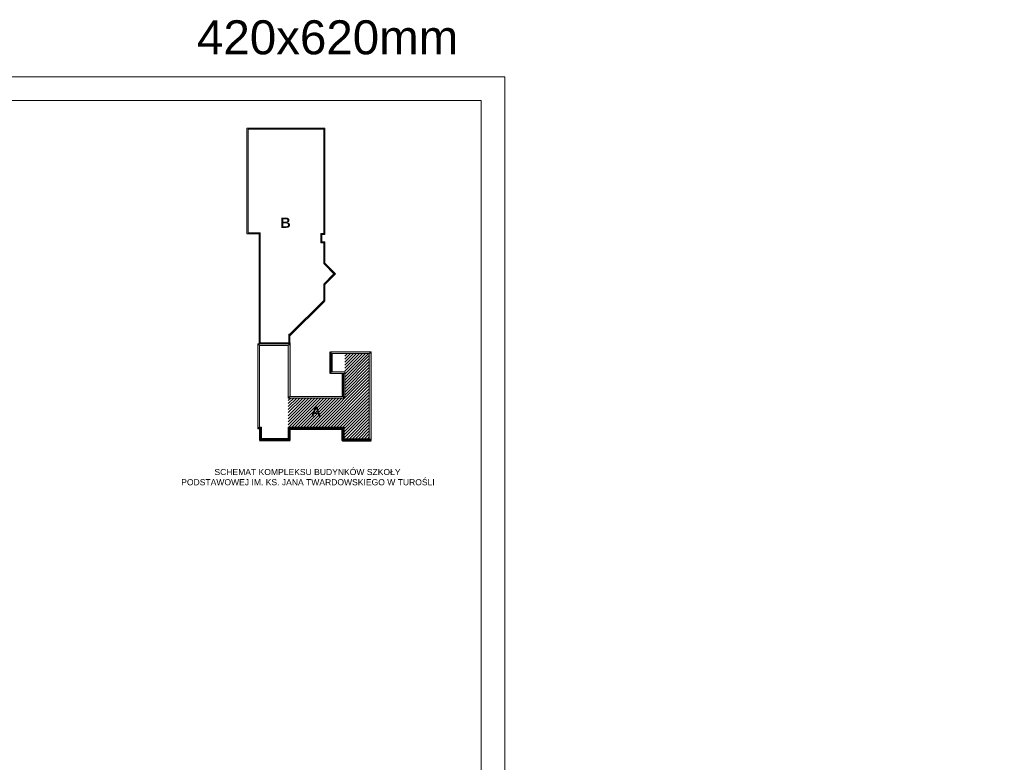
# Model space of a CAD drawing. Header units: millimetres. Extents: x -29624 to 9939, y -6894 to 6495.
# Tile 243 of 243: x 4964 to 7862, y -4710 to -2526. Entities that reach past the tile are written whole.
import ezdxf

# ---------------------------------------------------------------- set-up
doc = ezdxf.new("R2010")
doc.units = ezdxf.units.MM
doc.header["$MEASUREMENT"] = 0
doc.layers.add('A_opisy', color=81, linetype='Continuous', lineweight=13)
doc.layers.add('A_widokowe', color=160, linetype='Continuous', lineweight=18)
doc.layers.add('Konstrukcja - Ściany zew', color=7, linetype='Continuous')
doc.layers.add('Opisy - Teksty', color=7, linetype='Continuous')
doc.styles.get("Standard").update_dxf_attribs({"font": 'arial.ttf'})
doc.styles.add('STYL_AUTOMATYCZNY_1', font='arial.ttf')

# ---------------------------------------------------------------- blocks, each defined once
blk = doc.blocks.new('Ściana_78_1', base_point=(29954, 22165))
at = {"layer": 'Konstrukcja - Ściany zew', "linetype": 'Continuous', "lineweight": 0, "true_color": 0x000000}
for points in [[(29954, 22165), (30005, 22216), (29954, 22216)], [(29954, 22165), (30005, 22165), (30005, 22216)], [(30005, 20665), (30005, 22165), (29954, 22165), (29954, 20665)], [(30005, 20665), (29954, 20614), (30005, 20614)], [(29954, 20665), (29954, 20614), (30005, 20665)]]:
    blk.add_hatch(color=18, dxfattribs=at).paths.add_polyline_path(points)
at = {"layer": 'Konstrukcja - Ściany zew', "color": 7, "linetype": 'Continuous', "lineweight": 15, "flags": 128}
for points in [[(30005, 22216), (29954, 22216)], [(29954, 22165), (29954, 20614)], [(30005, 20665), (30005, 22216)], [(29954, 20614), (30005, 20614)]]:
    blk.add_lwpolyline(points, dxfattribs=at)
blk = doc.blocks.new('Ściana_79_1', base_point=(29954, 19431))
at = {"layer": 'Konstrukcja - Ściany zew', "linetype": 'Continuous', "lineweight": 0, "true_color": 0x000000}
for points in [[(29163, 19431), (29112, 19431), (29112, 19380)], [(29163, 19431), (29112, 19380), (29163, 19380)], [(29163, 19380), (29954, 19380), (29954, 19431), (29163, 19431)], [(30005, 19431), (29954, 19431), (30005, 19380)], [(29954, 19431), (29954, 19380), (30005, 19380)]]:
    blk.add_hatch(color=18, dxfattribs=at).paths.add_polyline_path(points)
at = {"layer": 'Konstrukcja - Ściany zew', "color": 7, "linetype": 'Continuous', "lineweight": 15, "flags": 128}
for points in [[(29112, 19380), (29112, 19431)], [(29954, 19431), (29163, 19431)], [(30005, 19380), (30005, 19431)], [(29112, 19380), (30005, 19380)]]:
    blk.add_lwpolyline(points, dxfattribs=at)
blk = doc.blocks.new('Ściana_80_1', base_point=(29163, 19431))
at = {"layer": 'Konstrukcja - Ściany zew', "linetype": 'Continuous', "lineweight": 0, "true_color": 0x000000}
for points in [[(29112, 19712), (29163, 19763), (29112, 19763)], [(29112, 19712), (29163, 19712), (29163, 19763)], [(29112, 19712), (29112, 19431), (29163, 19431), (29163, 19712)]]:
    blk.add_hatch(color=18, dxfattribs=at).paths.add_polyline_path(points)
at = {"layer": 'Konstrukcja - Ściany zew', "color": 7, "linetype": 'Continuous', "lineweight": 15, "flags": 128}
for points in [[(29163, 19763), (29112, 19763)], [(29112, 19712), (29112, 19431)], [(29163, 19431), (29163, 19763)]]:
    blk.add_lwpolyline(points, dxfattribs=at)
blk = doc.blocks.new('Ściana_81_1', base_point=(29954, 19763))
at = {"layer": 'Konstrukcja - Ściany zew', "linetype": 'Continuous', "lineweight": 0, "true_color": 0x000000}
for points in [[(30005, 19712), (29954, 19763), (29954, 19712)], [(29954, 19763), (30005, 19712), (30005, 19763)], [(31550, 19763), (30005, 19763), (30005, 19712), (31550, 19712)], [(31550, 19712), (31601, 19712), (31601, 19763)], [(31550, 19763), (31550, 19712), (31601, 19763)]]:
    blk.add_hatch(color=18, dxfattribs=at).paths.add_polyline_path(points)
at = {"layer": 'Konstrukcja - Ściany zew', "color": 7, "linetype": 'Continuous', "lineweight": 15, "flags": 128}
for points in [[(29954, 19763), (29954, 19712)], [(31601, 19763), (29954, 19763)], [(30005, 19712), (31550, 19712)], [(31601, 19763), (31601, 19712)]]:
    blk.add_lwpolyline(points, dxfattribs=at)
blk = doc.blocks.new('Ściana_82_1', base_point=(29954, 19763))
at = {"layer": 'Konstrukcja - Ściany zew', "linetype": 'Continuous', "lineweight": 0, "true_color": 0x000000}
blk.add_hatch(color=18, dxfattribs=at).paths.add_polyline_path([(30005, 19431), (30005, 19712), (29954, 19712), (29954, 19431)])
at = {"layer": 'Konstrukcja - Ściany zew', "color": 7, "linetype": 'Continuous', "lineweight": 15, "flags": 128}
for points in [[(29954, 19712), (29954, 19431)], [(30005, 19431), (30005, 19712)]]:
    blk.add_lwpolyline(points, dxfattribs=at)
blk = doc.blocks.new('Ściana_83_1', base_point=(29954, 22165))
at = {"layer": 'Konstrukcja - Ściany zew', "linetype": 'Continuous', "lineweight": 0, "true_color": 0x000000}
for points in [[(29112, 22165), (29061, 22216), (29061, 22165)], [(29112, 22216), (29061, 22216), (29112, 22165)], [(29112, 22165), (29954, 22165), (29954, 22216), (29112, 22216)]]:
    blk.add_hatch(color=18, dxfattribs=at).paths.add_polyline_path(points)
at = {"layer": 'Konstrukcja - Ściany zew', "color": 7, "linetype": 'Continuous', "lineweight": 15, "flags": 128}
for points in [[(29061, 22216), (29061, 22165)], [(29954, 22216), (29061, 22216)], [(29112, 22165), (29954, 22165)]]:
    blk.add_lwpolyline(points, dxfattribs=at)
blk = doc.blocks.new('Ściana_84_1', base_point=(29112, 22165))
at = {"layer": 'Konstrukcja - Ściany zew', "linetype": 'Continuous', "lineweight": 0, "true_color": 0x000000}
blk.add_hatch(color=18, dxfattribs=at).paths.add_polyline_path([(29061, 22165), (29061, 19763), (29112, 19763), (29112, 22165)])
at = {"layer": 'Konstrukcja - Ściany zew', "color": 7, "linetype": 'Continuous', "lineweight": 15, "flags": 128}
for points in [[(29061, 22165), (29061, 19763)], [(29112, 19763), (29112, 22165)]]:
    blk.add_lwpolyline(points, dxfattribs=at)
blk = doc.blocks.new('Ściana_85_1', base_point=(31550, 19763))
at = {"layer": 'Konstrukcja - Ściany zew', "linetype": 'Continuous', "lineweight": 0, "true_color": 0x000000}
for points in [[(31601, 19422), (31601, 19712), (31550, 19712), (31550, 19422)], [(31601, 19422), (31550, 19371), (31601, 19371)], [(31550, 19422), (31550, 19371), (31601, 19422)]]:
    blk.add_hatch(color=18, dxfattribs=at).paths.add_polyline_path(points)
at = {"layer": 'Konstrukcja - Ściany zew', "color": 7, "linetype": 'Continuous', "lineweight": 15, "flags": 128}
for points in [[(31550, 19712), (31550, 19371)], [(31601, 19422), (31601, 19712)], [(31550, 19371), (31601, 19371)]]:
    blk.add_lwpolyline(points, dxfattribs=at)
blk = doc.blocks.new('Ściana_86_1', base_point=(29163, 19763))
at = {"layer": 'Konstrukcja - Ściany zew', "linetype": 'Continuous', "lineweight": 0, "true_color": 0x000000}
blk.add_hatch(color=18, dxfattribs=at).paths.add_polyline_path([(29112, 19763), (29061, 19763), (29061, 19712), (29112, 19712)])
at = {"layer": 'Konstrukcja - Ściany zew', "color": 7, "linetype": 'Continuous', "lineweight": 15, "flags": 128}
for points in [[(29061, 19763), (29061, 19712)], [(29061, 19712), (29112, 19712)]]:
    blk.add_lwpolyline(points, dxfattribs=at)
blk = doc.blocks.new('Ściana_87_1', base_point=(31550, 19371))
at = {"layer": 'Konstrukcja - Ściany zew', "linetype": 'Continuous', "lineweight": 0, "true_color": 0x000000}
for points in [[(32339, 19422), (31601, 19422), (31601, 19371), (32339, 19371)], [(32339, 19422), (32390, 19371), (32390, 19422)], [(32339, 19371), (32390, 19371), (32339, 19422)]]:
    blk.add_hatch(color=18, dxfattribs=at).paths.add_polyline_path(points)
at = {"layer": 'Konstrukcja - Ściany zew', "color": 7, "linetype": 'Continuous', "lineweight": 15, "flags": 128}
for points in [[(32339, 19422), (31601, 19422)], [(32390, 19371), (32390, 19422)], [(31601, 19371), (32390, 19371)]]:
    blk.add_lwpolyline(points, dxfattribs=at)
blk = doc.blocks.new('Ściana_88_1', base_point=(32339, 19371))
at = {"layer": 'Konstrukcja - Ściany zew', "linetype": 'Continuous', "lineweight": 0, "true_color": 0x000000}
for points in [[(32339, 21928), (32390, 21979), (32339, 21979)], [(32339, 21928), (32390, 21928), (32390, 21979)], [(32339, 21928), (32339, 19422), (32390, 19422), (32390, 21928)]]:
    blk.add_hatch(color=18, dxfattribs=at).paths.add_polyline_path(points)
at = {"layer": 'Konstrukcja - Ściany zew', "color": 7, "linetype": 'Continuous', "lineweight": 15, "flags": 128}
for points in [[(32390, 21979), (32339, 21979)], [(32339, 21928), (32339, 19422)], [(32390, 19422), (32390, 21979)]]:
    blk.add_lwpolyline(points, dxfattribs=at)
blk = doc.blocks.new('Ściana_89_1', base_point=(29954, 20614))
at = {"layer": 'Konstrukcja - Ściany zew', "linetype": 'Continuous', "lineweight": 0, "true_color": 0x000000}
for points in [[(31565, 20665), (30005, 20665), (30005, 20614), (31565, 20614)], [(31616, 20665), (31565, 20665), (31616, 20614)], [(31565, 20614), (31616, 20614), (31565, 20665)]]:
    blk.add_hatch(color=18, dxfattribs=at).paths.add_polyline_path(points)
at = {"layer": 'Konstrukcja - Ściany zew', "color": 7, "linetype": 'Continuous', "lineweight": 15, "flags": 128}
for points in [[(31565, 20665), (30005, 20665)], [(30005, 20614), (31616, 20614)], [(31616, 20614), (31616, 20665)]]:
    blk.add_lwpolyline(points, dxfattribs=at)
blk = doc.blocks.new('Ściana_90_1', base_point=(32339, 21928))
at = {"layer": 'Konstrukcja - Ściany zew', "linetype": 'Continuous', "lineweight": 0, "true_color": 0x000000}
blk.add_hatch(color=18, dxfattribs=at).paths.add_polyline_path([(32339, 21979), (31195, 21979), (31195, 21928), (32339, 21928)])
at = {"layer": 'Konstrukcja - Ściany zew', "color": 7, "linetype": 'Continuous', "lineweight": 15, "flags": 128}
for points in [[(32339, 21979), (31195, 21979)], [(31195, 21979), (31195, 21928)], [(31246, 21928), (32339, 21928)]]:
    blk.add_lwpolyline(points, dxfattribs=at)
blk = doc.blocks.new('Ściana_91_1', base_point=(31616, 21338))
at = {"layer": 'Konstrukcja - Ściany zew', "linetype": 'Continuous', "lineweight": 0, "true_color": 0x000000}
blk.add_hatch(color=18, dxfattribs=at).paths.add_polyline_path([(31616, 20665), (31616, 21338), (31565, 21338), (31565, 20665)])
at = {"layer": 'Konstrukcja - Ściany zew', "color": 7, "linetype": 'Continuous', "lineweight": 15, "flags": 128}
for points in [[(31565, 21338), (31565, 20665)], [(31565, 21338), (31616, 21338)], [(31616, 20665), (31616, 21338)]]:
    blk.add_lwpolyline(points, dxfattribs=at)
blk = doc.blocks.new('Ściana_92_1', base_point=(30005, 22240))
at = {"layer": 'Konstrukcja - Ściany zew', "linetype": 'Continuous', "lineweight": 0, "true_color": 0x000000}
blk.add_hatch(color=18, dxfattribs=at).paths.add_polyline_path([(30005, 22240), (29099, 22240), (29099, 22219), (30005, 22219)])
at = {"layer": 'Konstrukcja - Ściany zew', "color": 7, "linetype": 'Continuous', "lineweight": 15, "flags": 128}
for points in [[(29099, 22240), (29099, 22219)], [(29099, 22219), (30005, 22219)], [(29976, 22240), (29129, 22240)], [(30005, 22219), (30005, 22240)]]:
    blk.add_lwpolyline(points, dxfattribs=at)
blk = doc.blocks.new('Ściana_93_1', base_point=(29976, 22493))
at = {"layer": 'Konstrukcja - Ściany zew', "linetype": 'Continuous', "lineweight": 0, "true_color": 0x000000}
blk.add_hatch(color=18, dxfattribs=at).paths.add_polyline_path([(29976, 22493), (29976, 22240), (30005, 22240), (30005, 22493)])
at = {"layer": 'Konstrukcja - Ściany zew', "color": 7, "linetype": 'Continuous', "lineweight": 15, "flags": 128}
for points in [[(29976, 22493), (29976, 22240)], [(30005, 22493), (29976, 22493)], [(30005, 22240), (30005, 22452)]]:
    blk.add_lwpolyline(points, dxfattribs=at)
blk = doc.blocks.new('Ściana_94_1', base_point=(29129, 22240))
at = {"layer": 'Konstrukcja - Ściany zew', "linetype": 'Continuous', "lineweight": 0, "true_color": 0x000000}
for points in [[(29099, 25450), (29129, 25480), (29099, 25480)], [(29099, 25450), (29129, 25450), (29129, 25480)], [(29099, 25450), (29099, 22240), (29129, 22240), (29129, 25450)]]:
    blk.add_hatch(color=18, dxfattribs=at).paths.add_polyline_path(points)
at = {"layer": 'Konstrukcja - Ściany zew', "color": 7, "linetype": 'Continuous', "lineweight": 15, "flags": 128}
for points in [[(29129, 25480), (29099, 25480)], [(29099, 25450), (29099, 22240)], [(29129, 22240), (29129, 25480)]]:
    blk.add_lwpolyline(points, dxfattribs=at)
blk = doc.blocks.new('Ściana_95_1', base_point=(29129, 25480))
at = {"layer": 'Konstrukcja - Ściany zew', "linetype": 'Continuous', "lineweight": 0, "true_color": 0x000000}
blk.add_hatch(color=18, dxfattribs=at).paths.add_polyline_path([(29099, 25480), (28735, 25480), (28735, 25450), (29099, 25450)])
at = {"layer": 'Konstrukcja - Ściany zew', "color": 7, "linetype": 'Continuous', "lineweight": 15, "flags": 128}
for points in [[(28735, 25480), (28735, 25450)], [(28735, 25450), (29099, 25450)], [(29099, 25480), (28778, 25480)]]:
    blk.add_lwpolyline(points, dxfattribs=at)
blk = doc.blocks.new('Ściana_96_1', base_point=(28778, 25480))
at = {"layer": 'Konstrukcja - Ściany zew', "linetype": 'Continuous', "lineweight": 0, "true_color": 0x000000}
blk.add_hatch(color=18, dxfattribs=at).paths.add_polyline_path([(28778, 25480), (28778, 28553), (28735, 28553), (28735, 25480)])
at = {"layer": 'Konstrukcja - Ściany zew', "color": 7, "linetype": 'Continuous', "lineweight": 15, "flags": 128}
for points in [[(28778, 28553), (28735, 28553)], [(28735, 28553), (28735, 25480)], [(28778, 25480), (28778, 28523)]]:
    blk.add_lwpolyline(points, dxfattribs=at)
blk = doc.blocks.new('Ściana_97_1', base_point=(28778, 28523))
at = {"layer": 'Konstrukcja - Ściany zew', "linetype": 'Continuous', "lineweight": 0, "true_color": 0x000000}
blk.add_hatch(color=18, dxfattribs=at).paths.add_polyline_path([(28778, 28523), (31027, 28523), (31027, 28553), (28778, 28553)])
at = {"layer": 'Konstrukcja - Ściany zew', "color": 7, "linetype": 'Continuous', "lineweight": 15, "flags": 128}
for points in [[(31027, 28553), (28778, 28553)], [(28778, 28523), (30997, 28523)], [(31027, 28523), (31027, 28553)]]:
    blk.add_lwpolyline(points, dxfattribs=at)
blk = doc.blocks.new('Ściana_98_1', base_point=(30997, 28523))
at = {"layer": 'Konstrukcja - Ściany zew', "linetype": 'Continuous', "lineweight": 0, "true_color": 0x000000}
for points in [[(31027, 25457), (31027, 28523), (30997, 28523), (30997, 25457)], [(30997, 25427), (31027, 25427), (30997, 25457)], [(31027, 25457), (30997, 25457), (31027, 25427)]]:
    blk.add_hatch(color=18, dxfattribs=at).paths.add_polyline_path(points)
at = {"layer": 'Konstrukcja - Ściany zew', "color": 7, "linetype": 'Continuous', "lineweight": 15, "flags": 128}
for points in [[(30997, 28523), (30997, 25457)], [(31027, 25427), (31027, 28523)], [(31027, 25427), (30997, 25427)]]:
    blk.add_lwpolyline(points, dxfattribs=at)
blk = doc.blocks.new('Ściana_99_1', base_point=(30997, 25427))
at = {"layer": 'Konstrukcja - Ściany zew', "linetype": 'Continuous', "lineweight": 0, "true_color": 0x000000}
for points in [[(30942, 25427), (30912, 25457), (30912, 25427)], [(30912, 25457), (30942, 25427), (30942, 25457)], [(30997, 25457), (30942, 25457), (30942, 25427), (30997, 25427)]]:
    blk.add_hatch(color=18, dxfattribs=at).paths.add_polyline_path(points)
at = {"layer": 'Konstrukcja - Ściany zew', "color": 7, "linetype": 'Continuous', "lineweight": 15, "flags": 128}
for points in [[(30912, 25457), (30912, 25427)], [(30997, 25457), (30912, 25457)], [(30942, 25427), (30997, 25427)]]:
    blk.add_lwpolyline(points, dxfattribs=at)
blk = doc.blocks.new('Ściana_100_1', base_point=(30912, 25427))
at = {"layer": 'Konstrukcja - Ściany zew', "linetype": 'Continuous', "lineweight": 0, "true_color": 0x000000}
for points in [[(30942, 25209), (30942, 25427), (30912, 25427), (30912, 25209)], [(30942, 25209), (30912, 25179), (30942, 25179)], [(30912, 25209), (30912, 25179), (30942, 25209)]]:
    blk.add_hatch(color=18, dxfattribs=at).paths.add_polyline_path(points)
at = {"layer": 'Konstrukcja - Ściany zew', "color": 7, "linetype": 'Continuous', "lineweight": 15, "flags": 128}
for points in [[(30912, 25427), (30912, 25179)], [(30942, 25209), (30942, 25427)], [(30912, 25179), (30942, 25179)]]:
    blk.add_lwpolyline(points, dxfattribs=at)
blk = doc.blocks.new('Ściana_101_1', base_point=(30912, 25179))
at = {"layer": 'Konstrukcja - Ściany zew', "linetype": 'Continuous', "lineweight": 0, "true_color": 0x000000}
blk.add_hatch(color=18, dxfattribs=at).paths.add_polyline_path([(30942, 25179), (31027, 25179), (31027, 25209), (30942, 25209)])
at = {"layer": 'Konstrukcja - Ściany zew', "color": 7, "linetype": 'Continuous', "lineweight": 15, "flags": 128}
for points in [[(31027, 25209), (30942, 25209)], [(31027, 25179), (31027, 25209)], [(30942, 25179), (30997, 25179)]]:
    blk.add_lwpolyline(points, dxfattribs=at)
blk = doc.blocks.new('Ściana_102_1', base_point=(30997, 25179))
at = {"layer": 'Konstrukcja - Ściany zew', "linetype": 'Continuous', "lineweight": 0, "true_color": 0x000000}
for points in [[(31027, 24585), (31027, 25179), (30997, 25179), (30997, 24615)], [(30997, 24615), (30997, 24573), (31027, 24585)], [(30997, 24573), (31027, 24543), (31027, 24585)]]:
    blk.add_hatch(color=18, dxfattribs=at).paths.add_polyline_path(points)
at = {"layer": 'Konstrukcja - Ściany zew', "color": 7, "linetype": 'Continuous', "lineweight": 15, "flags": 128}
for points in [[(30997, 25179), (30997, 24573)], [(31027, 24585), (31027, 25179)], [(30997, 24573), (31027, 24543)]]:
    blk.add_lwpolyline(points, dxfattribs=at)
blk = doc.blocks.new('Ściana_103_1', base_point=(30997, 24573))
at = {"layer": 'Konstrukcja - Ściany zew', "linetype": 'Continuous', "lineweight": 0, "true_color": 0x000000}
blk.add_hatch(color=18, dxfattribs=at).paths.add_polyline_path([(31027, 24585), (31027, 24543), (31320, 24250), (31341, 24271)])
at = {"layer": 'Konstrukcja - Ściany zew', "color": 7, "linetype": 'Continuous', "lineweight": 15, "flags": 128}
for points in [[(31341, 24271), (31027, 24585)], [(31027, 24543), (31299, 24271)], [(31320, 24250), (31341, 24271)]]:
    blk.add_lwpolyline(points, dxfattribs=at)
blk = doc.blocks.new('Ściana_104_1', base_point=(31299, 24271))
at = {"layer": 'Konstrukcja - Ściany zew', "linetype": 'Continuous', "lineweight": 0, "true_color": 0x000000}
for points in [[(31027, 23956), (31320, 24250), (31299, 24271), (31027, 23999)], [(31027, 23999), (30997, 23969), (31027, 23956)], [(31027, 23956), (30997, 23969), (30997, 23927)]]:
    blk.add_hatch(color=18, dxfattribs=at).paths.add_polyline_path(points)
at = {"layer": 'Konstrukcja - Ściany zew', "color": 7, "linetype": 'Continuous', "lineweight": 15, "flags": 128}
for points in [[(31299, 24271), (30997, 23969)], [(31027, 23956), (31320, 24250)], [(30997, 23969), (30997, 23927)]]:
    blk.add_lwpolyline(points, dxfattribs=at)
blk = doc.blocks.new('Ściana_105_1', base_point=(30997, 23969))
at = {"layer": 'Konstrukcja - Ściany zew', "linetype": 'Continuous', "lineweight": 0, "true_color": 0x000000}
for points in [[(31027, 23515), (31027, 23956), (30997, 23927), (30997, 23486)], [(31027, 23515), (30997, 23486), (31027, 23473)], [(30997, 23486), (30997, 23443), (31027, 23473)]]:
    blk.add_hatch(color=18, dxfattribs=at).paths.add_polyline_path(points)
at = {"layer": 'Konstrukcja - Ściany zew', "color": 7, "linetype": 'Continuous', "lineweight": 15, "flags": 128}
for points in [[(30997, 23927), (30997, 23486)], [(31027, 23473), (31027, 23956)], [(31027, 23473), (30997, 23443)]]:
    blk.add_lwpolyline(points, dxfattribs=at)
blk = doc.blocks.new('Ściana_106_1', base_point=(30997, 23486))
at = {"layer": 'Konstrukcja - Ściany zew', "linetype": 'Continuous', "lineweight": 0, "true_color": 0x000000}
blk.add_hatch(color=18, dxfattribs=at).paths.add_polyline_path([(30997, 23486), (30005, 22494), (30005, 22452), (30997, 23443)])
at = {"layer": 'Konstrukcja - Ściany zew', "color": 7, "linetype": 'Continuous', "lineweight": 15, "flags": 128}
for points in [[(30997, 23486), (30005, 22494)], [(30005, 22452), (30997, 23443)], [(30005, 22494), (30005, 22493)]]:
    blk.add_lwpolyline(points, dxfattribs=at)
blk = doc.blocks.new('Ściana_145_1', base_point=(31616, 21389))
at = {"layer": 'Konstrukcja - Ściany zew', "linetype": 'Continuous', "lineweight": 0, "true_color": 0x000000}
blk.add_hatch(color=18, dxfattribs=at).paths.add_polyline_path([(31616, 21389), (31195, 21389), (31195, 21338), (31616, 21338)])
at = {"layer": 'Konstrukcja - Ściany zew', "color": 7, "linetype": 'Continuous', "lineweight": 15, "flags": 128}
for points in [[(31195, 21389), (31195, 21338)], [(31195, 21338), (31616, 21338)], [(31616, 21389), (31246, 21389)], [(31616, 21338), (31616, 21389)]]:
    blk.add_lwpolyline(points, dxfattribs=at)
blk = doc.blocks.new('Ściana_146_1', base_point=(31246, 21389))
at = {"layer": 'Konstrukcja - Ściany zew', "linetype": 'Continuous', "lineweight": 0, "true_color": 0x000000}
blk.add_hatch(color=18, dxfattribs=at).paths.add_polyline_path([(31246, 21389), (31246, 21928), (31195, 21928), (31195, 21389)])
at = {"layer": 'Konstrukcja - Ściany zew', "color": 7, "linetype": 'Continuous', "lineweight": 15, "flags": 128}
for points in [[(31195, 21928), (31195, 21389)], [(31246, 21389), (31246, 21928)]]:
    blk.add_lwpolyline(points, dxfattribs=at)

msp = doc.modelspace()

# ---------------------------------------------------------------- hatches: boundary and pattern name
at = {"layer": 'Konstrukcja - Ściany zew', "lineweight": 9, "true_color": 0xe00038}
h = msp.add_hatch(dxfattribs=at)
h.set_pattern_fill('ANSI31', color=242, scale=50)
h.set_pattern_definition([(45, (28081.088, -9021.174), (-4.4194174, 4.4194174), [])])
h.paths.add_polyline_path([(5754.694, -3639.438), (5754.694, -3724.556), (5919.313, -3724.556), (5919.313, -3758.604), (5993.196, -3758.604), (5993.196, -3508.068), (5920.845, -3508.068), (5920.845, -3639.438)])

# ---------------------------------------------------------------- linework, layer by layer
at = {"layer": 'A_opisy'}
for points in [[(192.354, -2694.381), (6392.354, -2694.381), (6392.354, -6894.381), (192.354, -6894.381)], [(392.354, -2764.381), (6322.354, -2764.381), (6322.354, -6824.381), (392.354, -6824.381)]]:
    msp.add_lwpolyline(points, close=True, dxfattribs=at)
at = {"layer": 'A_widokowe', "color": 162, "lineweight": 50, "true_color": 0x0036d6}
for p, q in [((5878.711, -3502.961), (5878.711, -3567.087)), ((5915.738, -3567.087), (5915.738, -3634.331))]:
    msp.add_line(p, q, dxfattribs=at)
for points in [[(5759.801, -3729.663), (5914.206, -3729.663), (5914.206, -3763.711), (5998.303, -3763.711)], [(5670.426, -3762.859), (5759.801, -3762.859)]]:
    msp.add_lwpolyline(points, dxfattribs=at)

# ---------------------------------------------------------------- block references
at = {"layer": 'Konstrukcja - Ściany zew', "color": 7, "lineweight": 15, "xscale": 0.1, "yscale": 0.1, "zscale": 0.1}
for name, p in [('Ściana_96_1', (5637.016, -3152.889)), ('Ściana_97_1', (5637.016, -2848.525)), ('Ściana_98_1', (5858.951, -2848.525)), ('Ściana_95_1', (5672.129, -3152.889)), ('Ściana_94_1', (5672.129, -3476.861)), ('Ściana_99_1', (5858.951, -3158.171)), ('Ściana_100_1', (5850.429, -3158.171)), ('Ściana_101_1', (5850.429, -3182.913)), ('Ściana_102_1', (5858.94, -3182.913)), ('Ściana_103_1', (5858.94, -3243.567)), ('Ściana_104_1', (5889.146, -3273.773)), ('Ściana_105_1', (5858.948, -3303.972)), ('Ściana_106_1', (5858.948, -3352.298)), ('Ściana_93_1', (5756.821, -3451.508)), ('Ściana_83_1', (5754.694, -3484.352)), ('Ściana_84_1', (5670.426, -3484.352)), ('Ściana_92_1', (5759.801, -3476.861)), ('Ściana_78_1', (5754.694, -3484.352)), ('Ściana_90_1', (5993.196, -3508.068)), ('Ściana_88_1', (5993.196, -3763.711)), ('Ściana_146_1', (5883.818, -3561.98)), ('Ściana_145_1', (5920.845, -3561.98)), ('Ściana_91_1', (5920.845, -3567.087)), ('Ściana_89_1', (5754.694, -3639.438)), ('Ściana_86_1', (5675.533, -3724.556)), ('Ściana_80_1', (5675.533, -3757.752)), ('Ściana_81_1', (5754.694, -3724.556)), ('Ściana_82_1', (5754.694, -3724.556)), ('Ściana_85_1', (5914.206, -3724.556)), ('Ściana_79_1', (5754.694, -3757.752)), ('Ściana_87_1', (5914.206, -3763.711))]:
    msp.add_blockref(name, p, dxfattribs=at)

# ---------------------------------------------------------------- texts
at = {"layer": 'A_opisy', "insert": (5486.21, -2528.045), "char_height": 100, "attachment_point": 1, "style": 'STYL_AUTOMATYCZNY_1'}
msp.add_mtext('\\A1;420x620mm', dxfattribs=at)
at = {"layer": 'A_opisy', "insert": (5407.208, -3847.575), "char_height": 18, "attachment_point": 1}
msp.add_mtext_dynamic_manual_height_columns('\\A1;\\pi130.17;SCHEMAT KOMPLEKSU BUDYNKÓW SZKOŁY \\P\\pi32.452;PODSTAWOWEJ IM. KS. JANA TWARDOWSKIEGO W TUROŚLI', width=806.73455, gutter_width=12.5, heights=[137.169], dxfattribs=at)
at = {"layer": 'Opisy - Teksty', "color": 7, "linetype": 'Continuous', "lineweight": 15, "char_height": 30, "attachment_point": 1, "style": 'STYL_AUTOMATYCZNY_1'}
for s, insert in [('\\A1;{\\fArial|b1|i0|c238|p34;B}', (5731.637, -3108.451)), ('\\A1;{\\fArial|b1|i0|c238|p34;A}', (5821.321, -3663.932))]:
    msp.add_mtext(s, dxfattribs=dict(at, insert=insert))

doc.saveas('drawing.dxf')
